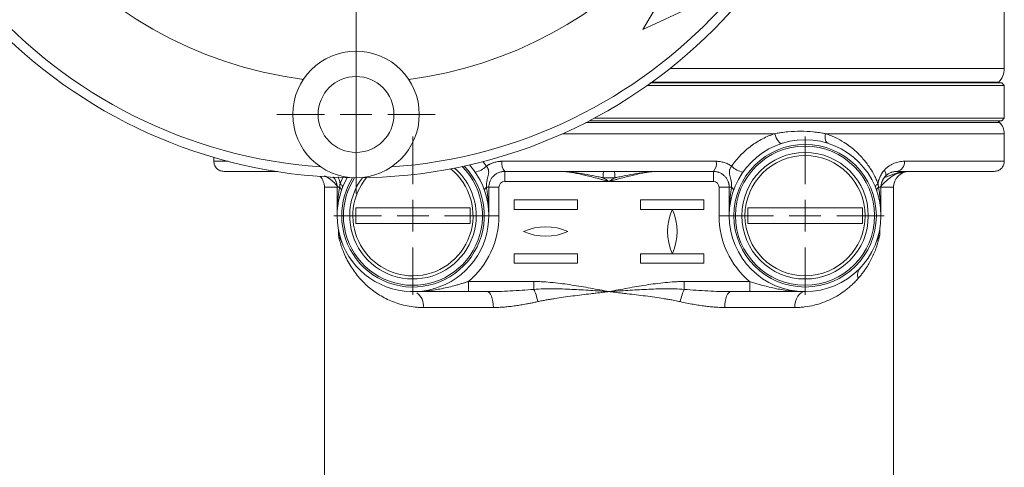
# Model space of a CAD drawing. Header units: millimetres. Extents: x 38 to 1003, y -143 to 975.
# Tile 23 of 28: x 847 to 1003, y 639 to 710. Entities that reach past the tile are written whole.
import ezdxf

# ---------------------------------------------------------------- set-up
doc = ezdxf.new("R2010")
doc.units = ezdxf.units.MM

# ---------------------------------------------------------------- blocks, each defined once
blk = doc.blocks.new('SW_CENTERMARKSYMBOL_6')
at = {"color": 0, "linetype": 'Continuous', "lineweight": 0}
blk.add_line((0, -5), (0, -82.5), dxfattribs=at)
blk = doc.blocks.new('SW_CENTERMARKSYMBOL_7')
at = {"color": 0, "linetype": 'Continuous', "lineweight": 0}
for p, q in [((0, 5), (0, 12.5)), ((0, 0), (0, 2.5)), ((-5, 0), (-12.5, 0)), ((0, 0), (-2.5, 0)), ((0, 0), (2.5, 0)), ((0, 0), (0, -2.5)), ((5, 0), (12.5, 0)), ((0, -5), (0, -12.5))]:
    blk.add_line(p, q, dxfattribs=at)
blk = doc.blocks.new('SW_CENTERMARKSYMBOL_9')
at = {"color": 0, "linetype": 'Continuous', "lineweight": 0}
for p, q in [((0, 5), (0, 12.5)), ((0, 0), (0, 2.5)), ((-5, 0), (-12.5, 0)), ((0, 0), (-2.5, 0)), ((0, 0), (2.5, 0)), ((0, 0), (0, -2.5)), ((5, 0), (12.5, 0)), ((0, -5), (0, -12.5))]:
    blk.add_line(p, q, dxfattribs=at)
blk = doc.blocks.new('SW_CENTERMARKSYMBOL_10')
at = {"color": 0, "linetype": 'Continuous', "lineweight": 0}
for p, q in [((0, 5), (0, 12.5)), ((0, 0), (0, 2.5)), ((-5, 0), (-12.5, 0)), ((0, 0), (-2.5, 0)), ((0, 0), (2.5, 0)), ((0, 0), (0, -2.5)), ((5, 0), (12.5, 0)), ((0, -5), (0, -12.5))]:
    blk.add_line(p, q, dxfattribs=at)

msp = doc.modelspace()

# ---------------------------------------------------------------- linework, layer by layer
at = {"color": 7, "linetype": 'Continuous', "lineweight": 15}
for p, q in [((1002.76, 702.4), (1002.76, 718.02)), ((949.81, 715.71), (945.61, 708.59)), ((945.61, 708.59), (953.34, 712.17)), ((1002.76, 699.76), (946.34, 699.76)), ((946.9, 700.16), (1002.36, 700.16)), ((1001.76, 700.16), (1001.88, 700.28)), ((1002.76, 699.76), (1002.36, 700.16)), ((1002.76, 694.56), (1002.76, 699.76)), ((937.89, 694.56), (1002.76, 694.56)), ((1002.36, 694.16), (1002.76, 694.56)), ((1002.36, 694.16), (937.13, 694.16)), ((1002.03, 693.89), (1001.76, 694.16)), ((1002.76, 687.76), (1002.76, 692.12)), ((877.76, 688.39), (877.76, 687.76)), ((957.2, 687.76), (923.33, 687.76)), ((956.76, 686.16), (923.76, 686.16)), ((923.76, 686.16), (923.76, 684.56)), ((956.76, 684.56), (956.76, 686.16)), ((986.62, 686.07), (986.96, 686.14)), ((986.96, 686.11), (987.38, 686.16)), ((895.26, 683.66), (895.26, 632.66)), ((897.65, 683.66), (897.26, 683.66)), ((897.26, 679.16), (897.26, 683.66)), ((921.26, 683.66), (920.88, 683.66)), ((921.26, 683.66), (921.26, 679.16)), ((921.26, 683.66), (922.86, 683.66)), ((922.86, 683.66), (922.86, 679.16)), ((923.76, 684.56), (940.26, 684.56)), ((940.26, 684.56), (956.76, 684.56)), ((957.66, 683.66), (959.26, 683.66)), ((957.66, 679.16), (957.66, 683.66)), ((959.65, 683.66), (959.26, 683.66)), ((959.26, 679.16), (959.26, 683.66)), ((983.26, 683.66), (982.88, 683.66)), ((983.26, 683.66), (983.26, 679.16)), ((985.26, 632.66), (985.26, 683.66)), ((900.21, 677.91), (900.21, 680.41)), ((900.21, 680.41), (918.32, 680.41)), ((918.32, 680.41), (918.32, 677.91)), ((925.26, 680.16), (925.26, 681.66)), ((925.26, 681.66), (935.26, 681.66)), ((935.26, 680.16), (935.26, 681.66)), ((945.26, 681.66), (955.26, 681.66)), ((945.26, 680.16), (945.26, 681.66)), ((955.26, 681.66), (955.26, 680.16)), ((962.21, 677.91), (962.21, 680.41)), ((962.21, 680.41), (980.32, 680.41)), ((980.32, 680.41), (980.32, 677.91)), ((921.26, 679.16), (922.86, 679.16)), ((935.26, 680.16), (925.26, 680.16)), ((950.21, 680.16), (945.26, 680.16)), ((950.24, 680.11), (950.21, 680.16)), ((950.28, 680.11), (950.31, 680.16)), ((955.26, 680.16), (950.31, 680.16)), ((957.66, 679.16), (959.26, 679.16)), ((918.32, 677.91), (900.21, 677.91)), ((980.32, 677.91), (962.21, 677.91)), ((897.46, 676.12), (897.47, 676.11)), ((925.26, 673.16), (935.26, 673.16)), ((925.26, 671.66), (925.26, 673.16)), ((935.26, 673.16), (935.26, 671.66)), ((945.26, 671.66), (945.26, 673.16)), ((945.26, 673.16), (950.21, 673.16)), ((950.21, 673.16), (950.24, 673.2)), ((950.28, 673.2), (950.31, 673.16)), ((950.31, 673.16), (955.26, 673.16)), ((955.26, 673.16), (955.26, 671.66)), ((935.26, 671.66), (925.26, 671.66)), ((955.26, 671.66), (945.26, 671.66)), ((918.03, 668.76), (918.03, 667.16)), ((918.03, 668.76), (928.37, 668.76)), ((928.37, 668.76), (928.37, 667.52)), ((952.16, 668.76), (962.5, 668.76)), ((952.16, 667.52), (952.16, 668.76)), ((962.5, 667.16), (962.5, 668.76)), ((918.03, 667.16), (920.96, 667.16)), ((959.57, 667.16), (962.5, 667.16)), ((921.97, 664.66), (910.89, 664.66)), ((969.63, 664.66), (958.55, 664.66))]:
    msp.add_line(p, q, dxfattribs=at)
at = {"color": 8, "linetype": 'Continuous', "lineweight": 15}
for p, q in [((949.88, 702.4), (1002.76, 702.4)), ((947.07, 700.28), (1001.88, 700.28)), ((936.61, 693.89), (1002.03, 693.89)), ((932.91, 692.12), (966.48, 692.12)), ((974.5, 692.12), (1002.76, 692.12)), ((880.03, 687.76), (877.76, 687.76)), ((920.3, 687.74), (920.88, 686.99)), ((1002.76, 687.76), (986.96, 687.76)), ((895.26, 683.66), (897.26, 683.66)), ((983.26, 683.66), (985.26, 683.66)), ((897.46, 676.86), (897.46, 676.12)), ((983.06, 676.96), (983.06, 676.11))]:
    msp.add_line(p, q, dxfattribs=at)
at = {"color": 7, "linetype": 'Continuous', "lineweight": 15, "flags": 128}
for points in [[(966.48, 692.12), (966.58, 691.8), (966.71, 691.49), (966.85, 691.21), (967.01, 690.97), (967.18, 690.78), (967.34, 690.65), (967.5, 690.59), (967.64, 690.6)], [(974.89, 690.6), (974.75, 690.67), (974.64, 690.78), (974.55, 690.93), (974.48, 691.12), (974.44, 691.35), (974.43, 691.59), (974.45, 691.85), (974.5, 692.12)], [(897.73, 684.23), (897.84, 684.15), (897.93, 684.06), (898.01, 683.98), (898.07, 683.9), (898.11, 683.83), (898.14, 683.76), (898.14, 683.69), (898.13, 683.64)], [(982.4, 683.64), (982.38, 683.69), (982.39, 683.76), (982.41, 683.83), (982.46, 683.9), (982.52, 683.98), (982.59, 684.06), (982.69, 684.15), (982.79, 684.23)], [(921.97, 664.66), (921.95, 665.15), (921.9, 665.62), (921.8, 666.05), (921.68, 666.43), (921.52, 666.74), (921.35, 666.97), (921.16, 667.11), (920.96, 667.16)], [(958.55, 664.66), (958.57, 665.15), (958.63, 665.62), (958.72, 666.05), (958.85, 666.43), (959, 666.74), (959.18, 666.97), (959.37, 667.11), (959.57, 667.16)], [(969.63, 664.66), (969.66, 665.15), (969.76, 665.62), (969.91, 666.05), (970.11, 666.43), (970.36, 666.74), (970.64, 666.97), (970.94, 667.11), (971.26, 667.16)]]:
    msp.add_lwpolyline(points, dxfattribs=at)
at = {"color": 7, "linetype": 'Continuous', "lineweight": 15}
for centre, radius in [((900.26, 765.16), 80), ((900.26, 695.16), 10), ((900.26, 695.16), 6), ((971.26, 679.16), 12), ((971.26, 679.16), 11.27), ((971.26, 679.16), 11), ((971.26, 679.16), 10), ((971.26, 679.16), 9.5)]:
    msp.add_circle(centre, radius, dxfattribs=at)
for centre, radius, start, end in [((900.26, 765.16), 78.5, 0, 265.9275), ((900.26, 765.16), 65, 0, 262.6388), ((900.26, 765.16), 78.5, 274.0725, 0), ((900.26, 765.16), 65, 277.3612, 0), ((999.76, 702.4), 3, 315, 0), ((1000.26, 692.12), 2.5, 0, 45), ((909.26, 679.16), 12, 180, 42.0148), ((909.26, 679.16), 11, 180, 45.0062), ((909.26, 679.16), 10, 0, 48.8637), ((918.62, 689.18), 3.15, 278.2741, 315.8295), ((925.13, 687.39), 1.84, 168.3747, 221.9445), ((955.4, 687.39), 1.84, 318.0558, 11.6251), ((961.91, 689.18), 3.15, 224.1704, 261.726), ((985.53, 687.58), 1.44, 279.4364, 7.0348), ((892.76, 683.66), 2.5, 0, 42.8761), ((909.26, 679.16), 12, 149.9338, 180), ((909.26, 679.16), 11, 146.9424, 180), ((909.26, 679.16), 10, 143.0849, 0), ((909.26, 679.16), 9.5, 140.701, 270), ((909.26, 679.16), 9.5, 270, 51.2476), ((987.76, 683.66), 2.5, 90, 180), ((897.37, 683.16), 0.568, 356.7669, 61.1312), ((923.76, 683.66), 0.9, 90, 180), ((956.76, 683.66), 0.9, 0, 90), ((983.15, 683.16), 0.568, 118.8688, 183.2304), ((909.26, 679.16), 13.6, 310.1192, 0), ((958.05, 676.66), 8.54, 156.1459, 203.8541), ((942.47, 676.66), 8.54, 336.1459, 23.8541), ((971.26, 679.16), 13.6, 180, 229.8808), ((930.26, 668.87), 8.54, 65.8105, 114.1895), ((930.26, 684.45), 8.54, 245.8105, 294.1895)]:
    msp.add_arc(centre, radius, start, end, dxfattribs=at)
at = {"color": 8, "linetype": 'Continuous', "lineweight": 15}
for centre, radius, start, end in [((909.26, 679.16), 11.27, 180, 44.1335), ((909.26, 679.16), 11.27, 147.8152, 180), ((908.34, 664.92), 2.57, 354.2249, 53.0167)]:
    msp.add_arc(centre, radius, start, end, dxfattribs=at)
at = {"color": 7, "linetype": 'Continuous', "lineweight": 15}
for points, knots in [([(946.72, 700.16), (947.24, 700.16), (950.45, 700.16), (956.22, 700.16), (963.87, 700.16), (971.1, 700.16), (977.81, 700.16), (983.87, 700.16), (989.19, 700.16), (993.68, 700.16), (997.25, 700.16), (999.82, 700.16), (1001.46, 700.16), (1001.66, 700.16), (1001.76, 700.16)], [0, 0, 0, 0, 0.017464, 0.106786, 0.196107, 0.285428, 0.37475, 0.464071, 0.553393, 0.642714, 0.732036, 0.821357, 0.910679, 1, 1, 1, 1]), ([(959.65, 686.99), (959.71, 687.08), (959.82, 687.23), (960.04, 687.53), (960.44, 688.04), (961.3, 689.02), (962.69, 690.23), (964.22, 691.18), (965.34, 691.7), (965.9, 691.92), (966.23, 692.04), (966.39, 692.09), (966.48, 692.12)], [0, 0, 0, 0, 0.034468, 0.063017, 0.125971, 0.251669, 0.502066, 0.751419, 0.875817, 0.937937, 0.965973, 1, 1, 1, 1]), ([(966.48, 692.12), (966.6, 692.15), (966.84, 692.19), (967.18, 692.25), (967.57, 692.31), (968.02, 692.37), (969.04, 692.48), (970.56, 692.54), (972.07, 692.47), (973.05, 692.36), (973.53, 692.29), (974.01, 692.21), (974.33, 692.15), (974.5, 692.12)], [0, 0, 0, 0, 0.043589, 0.085181, 0.124783, 0.187029, 0.249929, 0.500677, 0.751141, 0.813358, 0.875868, 0.935053, 1, 1, 1, 1]), ([(974.5, 692.12), (974.64, 692.07), (974.9, 691.99), (975.41, 691.79), (976.26, 691.43), (977.69, 690.64), (979.22, 689.47), (980.57, 688.05), (981.51, 686.77), (982.14, 685.69), (982.48, 684.98), (982.66, 684.56), (982.75, 684.34), (982.79, 684.23)], [0, 0, 0, 0, 0.0405676, 0.0709953, 0.1419963, 0.284038, 0.4974077, 0.6426413, 0.7835599, 0.8915397, 0.9457101, 0.9728414, 1, 1, 1, 1]), ([(877.76, 687.76), (877.79, 687.56), (877.83, 687.14), (878.2, 686.6), (878.75, 686.23), (879.16, 686.18), (879.37, 686.16)], [0, 0, 0, 0, 0.2406956, 0.5001553, 0.7595448, 1, 1, 1, 1]), ([(920.88, 686.99), (920.9, 686.97), (920.93, 686.92), (920.98, 686.85), (921.02, 686.78), (921.08, 686.68), (921.14, 686.55), (921.21, 686.33), (921.25, 686.05), (921.21, 685.7), (921.12, 685.31), (921, 684.87), (920.91, 684.42), (920.88, 684.07), (920.87, 683.87), (920.87, 683.75), (920.88, 683.69), (920.88, 683.66)], [0, 0, 0, 0, 0.025131, 0.049071, 0.071757, 0.093146, 0.14115, 0.187764, 0.287344, 0.395327, 0.515382, 0.652999, 0.811855, 0.902128, 0.950435, 0.975247, 1, 1, 1, 1]), ([(920.88, 686.99), (920.93, 687.03), (921.03, 687.1), (921.19, 687.19), (921.35, 687.28), (921.52, 687.36), (921.69, 687.44), (921.87, 687.5), (922.09, 687.58), (922.36, 687.65), (922.68, 687.71), (922.94, 687.74), (923.16, 687.76), (923.27, 687.76), (923.33, 687.76)], [0, 0, 0, 0, 0.071317, 0.14245, 0.213529, 0.284682, 0.356039, 0.427728, 0.499875, 0.624759, 0.749762, 0.87482, 0.932201, 1, 1, 1, 1]), ([(957.2, 687.76), (957.26, 687.76), (957.36, 687.76), (957.58, 687.74), (957.85, 687.71), (958.17, 687.65), (958.48, 687.57), (958.79, 687.46), (959.09, 687.33), (959.38, 687.17), (959.56, 687.05), (959.65, 686.99)], [0, 0, 0, 0, 0.06779, 0.12519, 0.250258, 0.375252, 0.500166, 0.626099, 0.750924, 0.875327, 1, 1, 1, 1]), ([(959.65, 683.66), (959.65, 683.69), (959.65, 683.75), (959.65, 683.87), (959.65, 684.06), (959.62, 684.42), (959.53, 684.86), (959.41, 685.31), (959.31, 685.69), (959.28, 686.04), (959.31, 686.33), (959.39, 686.55), (959.46, 686.7), (959.55, 686.85), (959.61, 686.94), (959.65, 686.99)], [0, 0, 0, 0, 0.024436, 0.048939, 0.096682, 0.186151, 0.344267, 0.481702, 0.602332, 0.711004, 0.811081, 0.858014, 0.90633, 0.95067, 1, 1, 1, 1]), ([(983.81, 686.38), (983.85, 686.42), (983.92, 686.5), (984.04, 686.62), (984.17, 686.73), (984.29, 686.83), (984.43, 686.93), (984.64, 687.09), (984.95, 687.27), (985.35, 687.45), (985.75, 687.59), (986.14, 687.69), (986.55, 687.75), (986.82, 687.76), (986.96, 687.76)], [0, 0, 0, 0, 0.04132, 0.083118, 0.125456, 0.168395, 0.211992, 0.256303, 0.379586, 0.507065, 0.626869, 0.748575, 0.872769, 1, 1, 1, 1]), ([(1001.16, 686.16), (1001.36, 686.18), (1001.78, 686.23), (1002.32, 686.6), (1002.69, 687.14), (1002.74, 687.56), (1002.76, 687.76)], [0, 0, 0, 0, 0.240445, 0.499847, 0.759317, 1, 1, 1, 1]), ([(887.86, 686.16), (886.92, 686.16), (884.49, 686.16), (881.86, 686.16), (879.8, 686.16), (879.51, 686.16), (879.37, 686.16)], [0, 0, 0, 0, 0.173893, 0.44917, 0.724633, 1, 1, 1, 1]), ([(897.26, 683.66), (897.26, 683.7), (897.26, 683.78), (897.25, 683.9), (897.24, 684.02), (897.22, 684.14), (897.19, 684.26), (897.16, 684.38), (897.12, 684.5), (897.06, 684.67), (896.95, 684.87), (896.81, 685.11), (896.69, 685.25), (896.63, 685.32)], [0, 0, 0, 0, 0.057397, 0.115194, 0.1737, 0.233212, 0.294013, 0.356368, 0.420523, 0.486704, 0.643064, 0.813668, 1, 1, 1, 1]), ([(923.76, 686.16), (923.71, 686.16), (923.61, 686.16), (923.46, 686.14), (923.24, 686.11), (923.03, 686.05), (922.72, 685.94), (922.39, 685.77), (922.01, 685.46), (921.7, 685.1), (921.49, 684.73), (921.38, 684.42), (921.31, 684.17), (921.27, 683.91), (921.27, 683.74), (921.26, 683.66)], [0, 0, 0, 0, 0.038464, 0.080388, 0.125773, 0.212338, 0.251688, 0.390672, 0.502998, 0.634106, 0.752407, 0.815598, 0.877798, 0.939199, 1, 1, 1, 1]), ([(940.26, 684.56), (940.17, 684.58), (939.85, 684.67), (939.35, 684.81), (938.79, 684.96), (938.12, 685.14), (937.32, 685.35), (936.34, 685.59), (935.4, 685.81), (934.6, 685.96), (933.98, 686.06), (933.51, 686.12), (933.07, 686.15), (932.8, 686.16), (932.67, 686.16)], [0, 0, 0, 0, 0.03458, 0.126227, 0.19306, 0.252408, 0.387401, 0.504339, 0.63761, 0.754738, 0.82319, 0.88685, 0.945767, 1, 1, 1, 1]), ([(932.67, 686.16), (932.74, 686.16), (932.81, 686.16), (932.94, 686.16), (933.01, 686.15), (933.22, 686.15), (933.35, 686.14), (933.76, 686.11), (934.04, 686.08), (934.87, 685.98), (935.42, 685.9), (936.54, 685.71), (937.1, 685.6), (937.94, 685.44), (938.22, 685.38), (938.63, 685.3), (938.77, 685.27), (938.98, 685.23), (939.05, 685.22), (939.16, 685.19), (939.19, 685.19), (939.26, 685.17), (939.3, 685.16), (939.33, 685.16)], [0, 0, 0, 0, 0.03125, 0.03125, 0.0625, 0.0625, 0.125, 0.125, 0.25, 0.25, 0.5, 0.5, 0.75, 0.75, 0.875, 0.875, 0.9375, 0.9375, 0.96875, 0.96875, 0.984375, 0.984375, 1, 1, 1, 1]), ([(939.44, 686.16), (939.42, 686.16), (939.41, 686.14), (939.39, 686.04), (939.37, 685.96), (939.35, 685.77), (939.35, 685.65), (939.34, 685.4), (939.33, 685.28), (939.33, 685.16)], [0, 0, 0, 0, 0.25, 0.25, 0.5, 0.5, 0.75, 0.75, 1, 1, 1, 1]), ([(939.33, 685.16), (939.41, 685.11), (939.56, 685.01), (939.8, 684.86), (940.03, 684.71), (940.19, 684.61), (940.26, 684.56)], [0, 0, 0, 0, 0.24946, 0.499279, 0.749459, 1, 1, 1, 1]), ([(947.85, 686.16), (947.78, 686.16), (947.63, 686.16), (947.4, 686.15), (947.16, 686.13), (946.9, 686.1), (946.63, 686.07), (946.34, 686.03), (945.85, 685.95), (945.12, 685.81), (944.19, 685.59), (943.2, 685.35), (942.4, 685.14), (941.73, 684.96), (941.17, 684.81), (940.68, 684.67), (940.35, 684.58), (940.26, 684.56)], [0, 0, 0, 0, 0.030422, 0.062363, 0.095836, 0.130854, 0.167426, 0.20556, 0.245266, 0.362386, 0.495663, 0.612595, 0.747593, 0.806936, 0.873773, 0.965419, 1, 1, 1, 1]), ([(940.26, 684.56), (940.28, 684.57), (940.32, 684.6), (940.4, 684.65), (940.53, 684.73), (940.73, 684.86), (940.97, 685.01), (941.12, 685.11), (941.19, 685.16)], [0, 0, 0, 0, 0.062496, 0.124993, 0.249987, 0.499977, 0.764123, 1, 1, 1, 1]), ([(941.09, 686.16), (941.1, 686.16), (941.12, 686.14), (941.14, 686.04), (941.15, 685.96), (941.17, 685.77), (941.18, 685.65), (941.19, 685.4), (941.19, 685.28), (941.19, 685.16)], [0, 0, 0, 0, 0.25, 0.25, 0.5, 0.5, 0.75, 0.75, 1, 1, 1, 1]), ([(941.19, 685.16), (941.23, 685.16), (941.26, 685.17), (941.33, 685.19), (941.37, 685.19), (941.47, 685.22), (941.54, 685.23), (941.75, 685.27), (941.89, 685.3), (942.31, 685.38), (942.59, 685.44), (943.43, 685.6), (943.99, 685.71), (945.1, 685.9), (945.66, 685.98), (946.49, 686.08), (946.76, 686.11), (947.17, 686.14), (947.31, 686.15), (947.51, 686.15), (947.58, 686.16), (947.72, 686.16), (947.79, 686.16), (947.85, 686.16)], [0, 0, 0, 0, 0.015625, 0.015625, 0.03125, 0.03125, 0.0625, 0.0625, 0.125, 0.125, 0.25, 0.25, 0.5, 0.5, 0.75, 0.75, 0.875, 0.875, 0.9375, 0.9375, 0.96875, 0.96875, 1, 1, 1, 1]), ([(959.26, 683.66), (959.26, 683.71), (959.26, 683.8), (959.25, 683.95), (959.23, 684.09), (959.2, 684.24), (959.16, 684.38), (959.11, 684.52), (959.02, 684.76), (958.83, 685.1), (958.52, 685.46), (958.14, 685.77), (957.81, 685.94), (957.5, 686.05), (957.26, 686.11), (957, 686.15), (956.84, 686.16), (956.76, 686.16)], [0, 0, 0, 0, 0.034687, 0.069542, 0.104604, 0.13991, 0.175495, 0.211396, 0.247647, 0.365942, 0.497068, 0.609373, 0.748354, 0.787709, 0.874259, 0.941021, 1, 1, 1, 1]), ([(982.79, 684.23), (982.8, 684.29), (982.82, 684.39), (982.85, 684.55), (982.89, 684.71), (982.93, 684.86), (982.99, 685.01), (983.04, 685.16), (983.11, 685.31), (983.21, 685.52), (983.36, 685.79), (983.57, 686.1), (983.73, 686.29), (983.81, 686.38)], [0, 0, 0, 0, 0.0625143, 0.1250906, 0.1879046, 0.2511303, 0.3149382, 0.3794941, 0.4449582, 0.5114841, 0.6694779, 0.831768, 1, 1, 1, 1]), ([(983.89, 685.32), (983.86, 685.28), (983.8, 685.21), (983.72, 685.1), (983.64, 684.98), (983.57, 684.86), (983.51, 684.74), (983.44, 684.6), (983.38, 684.43), (983.33, 684.24), (983.29, 684.05), (983.27, 683.86), (983.26, 683.72), (983.26, 683.66)], [0, 0, 0, 0, 0.095229, 0.186377, 0.273595, 0.357056, 0.436958, 0.513524, 0.618378, 0.718395, 0.814574, 0.908035, 1, 1, 1, 1]), ([(983.89, 685.32), (983.94, 685.39), (984.03, 685.53), (984.04, 685.89), (983.9, 686.19), (983.81, 686.38)], [0, 0, 0, 0, 0.276697, 0.562541, 1, 1, 1, 1]), ([(985.76, 686.16), (985.71, 686.16), (985.61, 686.16), (985.46, 686.14), (985.32, 686.12), (985.18, 686.09), (985.05, 686.06), (984.93, 686.02), (984.78, 685.96), (984.6, 685.88), (984.4, 685.76), (984.22, 685.63), (984.05, 685.48), (983.94, 685.37), (983.89, 685.32)], [0, 0, 0, 0, 0.084505, 0.16498, 0.241428, 0.313856, 0.38227, 0.446676, 0.507084, 0.620043, 0.725687, 0.824129, 0.915509, 1, 1, 1, 1]), ([(1001.16, 686.16), (1001.16, 686.16), (1001.15, 686.16), (1001.13, 686.16), (1001.09, 686.16), (1001.05, 686.16), (1001, 686.16), (1000.93, 686.16), (1000.86, 686.16), (1000.77, 686.16), (1000.68, 686.16), (1000.57, 686.16), (1000.28, 686.16), (999.69, 686.16), (998.56, 686.16), (997.13, 686.16), (995.41, 686.16), (993.41, 686.16), (991.64, 686.16), (990.28, 686.16), (989.43, 686.16), (988.56, 686.16), (987.65, 686.16), (986.73, 686.16), (986.08, 686.16), (985.76, 686.16)], [0, 0, 0, 0, 0.018202, 0.03639, 0.054567, 0.072738, 0.090904, 0.109068, 0.127235, 0.145407, 0.163587, 0.181779, 0.199984, 0.299971, 0.39997, 0.499977, 0.599997, 0.699944, 0.799905, 0.833282, 0.866623, 0.899946, 0.93327, 0.966615, 1, 1, 1, 1]), ([(897.26, 679.16), (897.26, 679.18), (897.26, 679.23), (897.26, 679.32), (897.26, 679.49), (897.27, 679.82), (897.29, 680.36), (897.32, 680.93), (897.37, 681.59), (897.44, 682.23), (897.53, 682.98), (897.61, 683.44), (897.65, 683.66)], [0, 0, 0, 0, 0.0160041, 0.0312878, 0.0625738, 0.1251442, 0.2502719, 0.4260231, 0.5004434, 0.6901193, 0.856653, 1, 1, 1, 1]), ([(897.73, 684.23), (897.72, 684.14), (897.71, 684.05), (897.68, 683.86), (897.66, 683.76), (897.65, 683.66)], [0, 0, 0, 0, 0.5, 0.5, 1, 1, 1, 1]), ([(920.88, 683.66), (920.77, 683.56), (920.68, 683.46), (920.58, 683.28), (920.56, 683.2), (920.59, 683.13)], [0, 0, 0, 0, 0.5, 0.5, 1, 1, 1, 1]), ([(920.88, 683.66), (920.9, 683.53), (920.95, 683.25), (921.01, 682.83), (921.07, 682.38), (921.12, 681.9), (921.17, 681.4), (921.21, 680.86), (921.25, 680.21), (921.26, 679.64), (921.26, 679.26), (921.26, 679.16)], [0, 0, 0, 0, 0.089079, 0.183583, 0.283513, 0.388872, 0.499659, 0.617321, 0.749784, 0.931887, 1, 1, 1, 1]), ([(959.26, 679.16), (959.26, 679.26), (959.26, 679.64), (959.28, 680.21), (959.31, 680.86), (959.36, 681.51), (959.43, 682.21), (959.53, 682.96), (959.61, 683.43), (959.65, 683.66)], [0, 0, 0, 0, 0.068142, 0.25022, 0.382674, 0.500348, 0.681982, 0.84853, 1, 1, 1, 1]), ([(959.65, 683.66), (959.76, 683.56), (959.85, 683.46), (959.95, 683.28), (959.96, 683.2), (959.94, 683.13)], [0, 0, 0, 0, 0.5, 0.5, 1, 1, 1, 1]), ([(982.88, 683.66), (982.86, 683.76), (982.85, 683.86), (982.82, 684.05), (982.81, 684.14), (982.79, 684.23)], [0, 0, 0, 0, 0.5, 0.5, 1, 1, 1, 1]), ([(910.89, 664.66), (910.78, 664.66), (910.56, 664.66), (910.23, 664.67), (909.91, 664.69), (909.28, 664.75), (907.93, 664.95), (906, 665.53), (903.95, 666.57), (902.45, 667.68), (901.37, 668.69), (900.62, 669.51), (899.94, 670.39), (899.3, 671.35), (898.74, 672.36), (898.34, 673.24), (898.08, 673.92), (897.93, 674.36), (897.79, 674.8), (897.67, 675.24), (897.56, 675.67), (897.5, 675.96), (897.47, 676.11)], [0, 0, 0, 0, 0.016658, 0.031389, 0.04699, 0.062725, 0.12525, 0.249826, 0.374089, 0.498232, 0.560428, 0.622484, 0.685817, 0.747059, 0.81234, 0.872441, 0.896402, 0.919236, 0.940973, 0.961651, 0.98131, 1, 1, 1, 1]), ([(897.47, 676.11), (897.5, 676.04), (897.53, 675.98), (897.59, 675.85), (897.62, 675.79), (897.71, 675.62), (897.76, 675.51), (897.87, 675.3), (897.91, 675.2), (897.98, 675.05), (898, 675), (898.03, 674.94), (898.04, 674.91), (898.06, 674.86), (898.07, 674.84), (898.07, 674.82)], [0, 0, 0, 0, 0.125, 0.125, 0.25, 0.25, 0.5, 0.5, 0.75, 0.75, 0.875, 0.875, 0.9375, 0.9375, 1, 1, 1, 1]), ([(983.06, 676.11), (983.04, 676.03), (983.01, 675.87), (982.96, 675.64), (982.9, 675.4), (982.84, 675.17), (982.77, 674.93), (982.7, 674.69), (982.62, 674.45), (982.54, 674.21), (982.38, 673.74), (982.1, 673.04), (981.69, 672.19), (981.23, 671.37), (980.79, 670.69), (980.38, 670.13), (980.02, 669.66), (979.76, 669.37), (979.63, 669.22)], [0, 0, 0, 0, 0.025225, 0.051159, 0.077826, 0.105244, 0.133433, 0.162409, 0.192189, 0.222787, 0.254216, 0.374231, 0.504311, 0.625689, 0.752595, 0.834065, 0.916519, 1, 1, 1, 1]), ([(983.06, 676.11), (983.04, 676.07), (983.01, 676), (982.95, 675.88), (982.84, 675.67), (982.71, 675.4), (982.57, 675.1), (982.49, 674.92), (982.45, 674.82)], [0, 0, 0, 0, 0.0707674, 0.1229816, 0.2468644, 0.4966309, 0.7324882, 1, 1, 1, 1]), ([(980, 670.93), (979.81, 670.73), (979.67, 670.46), (979.54, 669.86), (979.55, 669.53), (979.63, 669.22)], [0, 0, 0, 0, 0.5, 0.5, 1, 1, 1, 1]), ([(909.26, 667.16), (909.37, 667.16), (909.75, 667.16), (910.34, 667.18), (910.99, 667.23), (911.77, 667.3), (912.7, 667.42), (913.82, 667.63), (914.89, 667.87), (915.8, 668.1), (916.51, 668.3), (917.04, 668.46), (917.54, 668.61), (917.87, 668.71), (918.03, 668.76)], [0, 0, 0, 0, 0.0363509, 0.1294604, 0.197701, 0.2584948, 0.3942919, 0.513562, 0.6440584, 0.7618795, 0.8266066, 0.8879109, 0.9457315, 1, 1, 1, 1]), ([(928.37, 668.76), (928.51, 668.76), (928.76, 668.76), (929.27, 668.74), (930.15, 668.71), (931.9, 668.56), (934.38, 668.23), (937.33, 667.72), (939.29, 667.35), (940.26, 667.16)], [0, 0, 0, 0, 0.0338048, 0.0635504, 0.12687, 0.2529102, 0.5031329, 0.7519505, 1, 1, 1, 1]), ([(940.26, 667.16), (941.24, 667.35), (943.19, 667.72), (946.14, 668.23), (948.63, 668.56), (950.38, 668.71), (951.26, 668.74), (951.77, 668.76), (952.02, 668.76), (952.16, 668.76)], [0, 0, 0, 0, 0.248061, 0.496888, 0.747111, 0.873143, 0.936457, 0.966172, 1, 1, 1, 1]), ([(962.5, 668.76), (962.6, 668.73), (962.82, 668.66), (963.14, 668.56), (963.48, 668.46), (963.83, 668.36), (964.2, 668.25), (964.79, 668.09), (965.63, 667.87), (966.7, 667.63), (967.83, 667.42), (968.76, 667.3), (969.54, 667.23), (970.19, 667.18), (970.77, 667.16), (971.16, 667.16), (971.26, 667.16)], [0, 0, 0, 0, 0.035789, 0.073168, 0.112117, 0.152614, 0.194642, 0.238184, 0.356003, 0.486508, 0.60576, 0.741546, 0.802325, 0.87056, 0.963655, 1, 1, 1, 1]), ([(979.63, 669.22), (979.55, 669.12), (979.37, 668.93), (979.11, 668.66), (978.84, 668.39), (978.56, 668.13), (978.27, 667.88), (977.98, 667.64), (977.42, 667.2), (976.57, 666.62), (975.36, 665.95), (974.07, 665.41), (972.68, 664.99), (971.57, 664.79), (970.81, 664.71), (970.43, 664.68), (970.04, 664.66), (969.77, 664.66), (969.63, 664.66)], [0, 0, 0, 0, 0.035783, 0.071502, 0.107165, 0.142778, 0.178348, 0.213881, 0.249386, 0.375706, 0.498759, 0.626037, 0.748721, 0.874126, 0.905724, 0.937002, 0.966977, 1, 1, 1, 1]), ([(918.03, 667.16), (917.92, 667.16), (917.71, 667.16), (917.29, 667.16), (916.58, 667.16), (915.2, 667.16), (913.35, 667.16), (911.6, 667.16), (910.26, 667.16), (909.59, 667.16), (909.26, 667.16)], [0, 0, 0, 0, 0.034381, 0.066801, 0.132802, 0.262204, 0.513503, 0.758335, 0.879366, 1, 1, 1, 1]), ([(928.37, 667.52), (927.12, 667.42), (925.88, 667.33), (924.03, 667.23), (923.41, 667.21), (922.18, 667.17), (921.57, 667.16), (920.96, 667.16)], [0, 0, 0, 0, 0.5, 0.5, 0.75, 0.75, 1, 1, 1, 1]), ([(940.26, 667.16), (940.2, 667.16), (940.14, 667.17), (940.02, 667.18), (939.96, 667.18), (939.77, 667.19), (939.65, 667.2), (939.28, 667.23), (939.04, 667.25), (938.3, 667.3), (937.81, 667.33), (936.33, 667.43), (935.35, 667.48), (933.38, 667.57), (932.39, 667.6), (930.89, 667.61), (930.39, 667.61), (929.38, 667.58), (928.88, 667.56), (928.37, 667.52)], [0, 0, 0, 0, 0.015625, 0.015625, 0.03125, 0.03125, 0.0625, 0.0625, 0.125, 0.125, 0.25, 0.25, 0.5, 0.5, 0.75, 0.75, 0.875, 0.875, 1, 1, 1, 1]), ([(929, 665.58), (928.92, 665.94), (928.83, 666.32), (928.61, 667), (928.49, 667.3), (928.37, 667.52)], [0, 0, 0, 0, 0.5, 0.5, 1, 1, 1, 1]), ([(940.26, 667.16), (940.14, 667.14), (939.65, 667.09), (938.92, 667.01), (938.08, 666.91), (936.65, 666.74), (934.97, 666.54), (933.08, 666.29), (931.91, 666.11), (931.01, 665.97), (930.33, 665.85), (929.67, 665.72), (929.22, 665.63), (929, 665.58)], [0, 0, 0, 0, 0.03355, 0.126265, 0.193355, 0.252447, 0.504109, 0.637145, 0.75404, 0.818062, 0.877766, 0.938227, 1, 1, 1, 1]), ([(952.16, 667.52), (951.65, 667.56), (951.14, 667.58), (950.14, 667.61), (949.64, 667.61), (948.14, 667.6), (947.15, 667.57), (945.18, 667.48), (944.19, 667.43), (942.72, 667.33), (942.23, 667.3), (941.49, 667.25), (941.24, 667.23), (940.88, 667.2), (940.75, 667.19), (940.57, 667.18), (940.51, 667.18), (940.39, 667.17), (940.32, 667.16), (940.26, 667.16)], [0, 0, 0, 0, 0.125, 0.125, 0.25, 0.25, 0.5, 0.5, 0.75, 0.75, 0.875, 0.875, 0.9375, 0.9375, 0.96875, 0.96875, 0.984375, 0.984375, 1, 1, 1, 1]), ([(951.53, 665.58), (951.38, 665.61), (951.08, 665.67), (950.63, 665.76), (950.12, 665.86), (949.51, 665.97), (948.62, 666.11), (947.45, 666.29), (945.56, 666.54), (943.88, 666.74), (942.44, 666.91), (941.61, 667.01), (940.87, 667.09), (940.39, 667.14), (940.26, 667.16)], [0, 0, 0, 0, 0.041328, 0.082071, 0.122236, 0.181934, 0.245961, 0.362851, 0.495892, 0.747554, 0.806644, 0.873736, 0.96645, 1, 1, 1, 1]), ([(952.16, 667.52), (952.04, 667.3), (951.92, 667), (951.7, 666.32), (951.6, 665.94), (951.53, 665.58)], [0, 0, 0, 0, 0.5, 0.5, 1, 1, 1, 1]), ([(959.57, 667.16), (958.96, 667.16), (958.35, 667.17), (957.12, 667.21), (956.5, 667.23), (954.64, 667.33), (953.4, 667.42), (952.16, 667.52)], [0, 0, 0, 0, 0.25, 0.25, 0.5, 0.5, 1, 1, 1, 1]), ([(971.26, 667.16), (971.24, 667.16), (971.2, 667.16), (971.12, 667.16), (970.97, 667.16), (970.68, 667.16), (970.1, 667.16), (968.92, 667.16), (967.18, 667.16), (965.32, 667.16), (963.95, 667.16), (963.23, 667.16), (962.82, 667.16), (962.61, 667.16), (962.5, 667.16)], [0, 0, 0, 0, 0.007535, 0.015069, 0.030139, 0.060283, 0.120615, 0.24163, 0.486432, 0.737734, 0.867161, 0.93318, 0.965572, 1, 1, 1, 1]), ([(929, 665.58), (928.79, 665.53), (928.39, 665.45), (927.8, 665.32), (927.11, 665.19), (926.34, 665.06), (925.45, 664.92), (924.58, 664.81), (923.71, 664.73), (922.84, 664.67), (922.26, 664.66), (921.97, 664.66)], [0, 0, 0, 0, 0.087231, 0.170181, 0.248859, 0.376012, 0.498302, 0.625982, 0.748543, 0.874239, 1, 1, 1, 1]), ([(957.48, 664.69), (957.35, 664.7), (957.09, 664.71), (956.68, 664.74), (956.27, 664.78), (955.84, 664.83), (955.41, 664.88), (954.97, 664.94), (954.36, 665.03), (953.56, 665.16), (952.57, 665.35), (951.88, 665.5), (951.53, 665.58)], [0, 0, 0, 0, 0.067379, 0.136143, 0.206309, 0.277892, 0.350904, 0.425361, 0.501273, 0.657933, 0.82415, 1, 1, 1, 1]), ([(958.55, 664.66), (958.37, 664.66), (958.02, 664.66), (957.66, 664.68), (957.48, 664.69)], [0, 0, 0, 0, 0.511229, 1, 1, 1, 1])]:
    msp.add_open_spline(points, degree=3, knots=knots, dxfattribs=at)
at = {"color": 8, "linetype": 'Continuous', "lineweight": 15}
for points, knots in [([(897.4, 683.73), (897.39, 683.75), (896.93, 684.25), (896.35, 684.91), (895.45, 685.39), (895.29, 685.47)], [0, 0, 0, 0, 0.021377, 0.826099, 1, 1, 1, 1]), ([(897.42, 685.29), (897.48, 685.15), (897.63, 684.82), (897.69, 684.45), (897.73, 684.23)], [0, 0, 0, 0, 0.430848, 1, 1, 1, 1]), ([(897.73, 684.23), (897.87, 684.57), (898, 684.91), (898.17, 685.23), (898.17, 685.23)], [0, 0, 0, 0, 0.979535, 1, 1, 1, 1]), ([(986.78, 686.03), (986.48, 685.98), (985.64, 685.84), (984.41, 685), (983.66, 684.25), (983.17, 683.76)], [0, 0, 0, 0, 0.161723, 0.45036, 1, 1, 1, 1]), ([(983.69, 685.16), (984.25, 685.37), (985.1, 685.69), (986.15, 686.04), (986.74, 686.09), (986.96, 686.11)], [0, 0, 0, 0, 0.5496033, 0.8283655, 1, 1, 1, 1]), ([(982.88, 683.66), (983, 682.91), (983.19, 681.68), (983.22, 680.45), (983.23, 679.96)], [0, 0, 0, 0, 0.607809, 1, 1, 1, 1])]:
    msp.add_open_spline(points, degree=3, knots=knots, dxfattribs=at)
at = {"color": 7, "linetype": 'Continuous', "lineweight": 15}
msp.add_open_spline([(939.33, 685.16), (939.95, 685.16), (940.58, 685.16), (941.19, 685.16)], degree=3, dxfattribs=at)

# ---------------------------------------------------------------- block references
at = {"color": 7, "linetype": 'Continuous', "lineweight": 0}
for name, p in [('SW_CENTERMARKSYMBOL_6', (900.26, 765.16)), ('SW_CENTERMARKSYMBOL_7', (900.26, 695.16)), ('SW_CENTERMARKSYMBOL_9', (909.26, 679.16)), ('SW_CENTERMARKSYMBOL_10', (971.26, 679.16))]:
    msp.add_blockref(name, p, dxfattribs=at)

doc.saveas('drawing.dxf')
